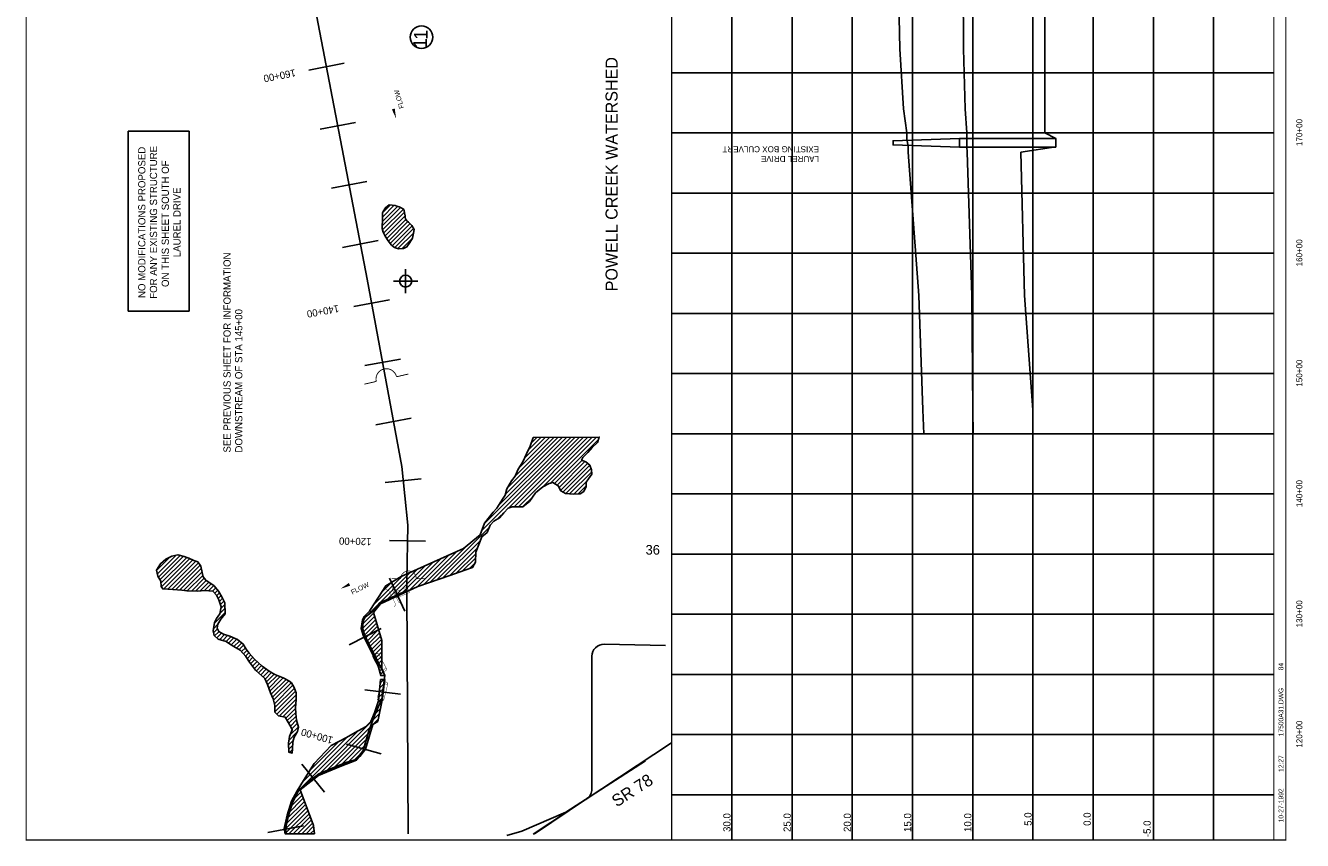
# Model space of a CAD drawing. Extents: x 210994 to 221709, y 855073 to 871083.
# Tile 1 of 2: x 210994 to 221597, y 855073 to 861846. Entities that reach past the tile are written whole.
import ezdxf
from ezdxf.enums import TextEntityAlignment as Align

# ---------------------------------------------------------------- set-up
doc = ezdxf.new("R2010")
doc.units = 0
doc.header["$LTSCALE"] = 800
doc.header["$PDMODE"] = 34
doc.header["$PDSIZE"] = 100
doc.linetypes.add('DASHED', pattern=[0])
doc.linetypes.add('STREAM', pattern=[0])
doc.layers.get('0').update_dxf_attribs({"linetype": 'CONTINUOUS'})
for name, color, linetype in [('BORDER', 1, 'CONTINUOUS'), ('GRID', 2, 'CONTINUOUS'), ('MAJROADS', 9, 'CONTINUOUS'), ('PROPOSED', 7, 'CONTINUOUS'), ('SEC', 2, 'CONTINUOUS'), ('STATIONS', 7, 'CONTINUOUS'), ('STRUCTTEXT', 7, 'CONTINUOUS'), ('STRUCTURES', 1, 'CONTINUOUS'), ('TEXT', 7, 'CONTINUOUS'), ('TRUNKS', 5, 'STREAM'), ('WETDBA', 12, 'CONTINUOUS'), ('WETFILL', 8, 'CONTINUOUS'), ('WSHEDS', 3, 'CONTINUOUS')]:
    doc.layers.add(name, color=color, linetype=linetype)

# ---------------------------------------------------------------- blocks, each defined once
blk = doc.blocks.new('WEIR')
at = {"layer": 'STRUCTURES', "color": 0, "const_width": 30}
blk.add_lwpolyline([(13, 761), (13, 358, -1), (13, -332), (13, -734)], format="xyb", dxfattribs=at)
blk = doc.blocks.new('BRIDGE')
at = {"layer": 'STRUCTURES', "color": 0, "const_width": 20}
for points in [[(-234, -534), (-101, -402), (-101, 496), (-234, 629)], [(244, -534), (112, -402), (112, 496), (244, 629)]]:
    blk.add_lwpolyline(points, dxfattribs=at)
blk = doc.blocks.new('RCP')
at = {"layer": 'STRUCTURES', "color": 0, "const_width": 20}
for points in [[(-354, 160, 0.802976), (-374, 25, 0.802976)], [(-374, 25, 0.489412), (-354, -140, 0.489412)], [(-354, -140, 0.606659), (-374, 25, 0.606659)], [(415, 25, 0.606659), (396, -140, 0.606659)], [(415, 25, 0.802976), (396, 160, 0.802976)], [(396, -140, 0.489412), (415, 25, 0.489412)]]:
    blk.add_lwpolyline(points, format="xyb", dxfattribs=at)
for points in [[(396, 160), (-354, 160)], [(-354, -140), (396, -140)]]:
    blk.add_lwpolyline(points, dxfattribs=at)
blk = doc.blocks.new('BOX')
at = {"layer": 'STRUCTURES', "color": 0, "const_width": 20}
blk.add_lwpolyline([(-377, -171), (433, -171), (433, 189), (-377, 189)], close=True, dxfattribs=at)
blk = doc.blocks.new('FLARROW')
at = {"color": 0}
blk.add_lwpolyline([(-0.28, 0.019, 0, 0.05, 0), (-0.112, 0.019, 0, 0, -0.087559), (-0.012, 0.001, 0, 0, 0.245722), (0.075, 0.013, 0, 0, -0.309425), (0.212, 0.015, 0, 0, 0), (0.278, 0.013, 0, 0, 0)], format="xyseb", dxfattribs=at)
blk.add_text('FLOW', height=0.08, dxfattribs=at).set_placement((0.015, -0.157), align=Align.CENTER)
blk = doc.blocks.new('*X')
at = {"color": 0}
for p, q in [((212613, 871000), (212641, 871028)), ((212614, 870966), (212676, 871028)), ((212615, 870931), (212711, 871028)), ((212616, 870862), (212782, 871028)), ((212616, 870897), (212747, 871028)), ((212617, 870828), (212817, 871028)), ((212618, 870793), (212853, 871028)), ((212619, 870759), (212888, 871028)), ((212620, 870724), (212923, 871028)), ((212621, 870655), (212994, 871028)), ((212621, 870690), (212959, 871028)), ((212622, 870621), (213030, 871028)), ((212623, 870586), (213065, 871028)), ((212624, 870552), (213100, 871028)), ((212625, 870517), (213136, 871028)), ((212626, 870483), (213171, 871028)), ((212643, 870465), (213206, 871028)), ((212679, 870466), (213242, 871028)), ((212716, 870466), (213277, 871028)), ((212752, 870467), (213312, 871028)), ((212788, 870468), (213348, 871028)), ((212825, 870469), (213383, 871028)), ((212861, 870470), (213418, 871028)), ((212897, 870471), (213454, 871028)), ((212933, 870472), (213489, 871028)), ((212970, 870473), (213525, 871028)), ((213006, 870474), (213560, 871028)), ((213042, 870475), (213595, 871028)), ((213078, 870476), (213631, 871028)), ((213115, 870477), (213666, 871028)), ((213151, 870477), (213701, 871028)), ((213187, 870478), (213737, 871028)), ((213224, 870479), (213772, 871028)), ((213260, 870480), (213807, 871028)), ((213296, 870481), (213843, 871028)), ((213332, 870482), (213878, 871028)), ((213373, 870488), (213913, 871028)), ((213415, 870494), (213949, 871028)), ((213458, 870501), (213984, 871028)), ((213500, 870508), (214020, 871028)), ((213542, 870515), (214055, 871028)), ((213583, 870520), (214090, 871028)), ((213624, 870526), (214126, 871028)), ((213665, 870532), (214161, 871028)), ((213706, 870538), (214196, 871028)), ((213748, 870544), (214232, 871028)), ((213794, 870554), (214267, 871028)), ((213839, 870565), (214302, 871028)), ((213885, 870575), (214338, 871028)), ((213931, 870586), (214373, 871028)), ((213977, 870596), (214408, 871028)), ((214011, 870595), (214444, 871028)), ((214365, 870913), (214479, 871028)), ((214405, 870918), (214514, 871028)), ((214461, 870939), (214550, 871028)), ((214499, 870942), (214585, 871028)), ((214528, 870935), (214621, 871028)), ((214556, 870928), (214656, 871028)), ((214575, 870558), (215045, 871028)), ((214583, 870919), (214691, 871028)), ((214587, 870605), (215009, 871028)), ((214607, 870908), (214727, 871028)), ((214613, 870560), (215080, 871028)), ((214644, 870556), (215116, 871028)), ((214646, 870912), (214762, 871028)), ((214675, 870552), (215151, 871028)), ((214693, 870923), (214797, 871028)), ((214706, 870548), (215186, 871028)), ((214726, 870921), (214833, 871028)), ((214733, 870786), (214974, 871028)), ((214738, 870544), (215213, 871019)), ((214748, 870908), (214868, 871028)), ((214758, 870847), (214939, 871028)), ((214760, 870885), (214903, 871028)), ((214769, 870540), (215211, 870982)), ((215611, 870356), (216269, 871014)), ((215736, 870517), (216247, 871028)), ((215737, 870553), (216212, 871028)), ((215909, 871008), (215929, 871028)), ((215920, 870984), (215964, 871028)), ((215931, 870959), (215999, 871028)), ((215939, 870932), (216035, 871028)), ((215948, 870906), (216070, 871028)), ((215957, 870880), (216105, 871028)), ((215967, 870853), (216141, 871028)), ((215975, 870826), (216176, 871028)), ((214797, 870532), (215209, 870945)), ((214824, 870524), (215215, 870915)), ((214852, 870517), (215226, 870891)), ((215643, 870354), (216269, 870979)), ((215676, 870351), (216269, 870943)), ((215709, 870348), (216269, 870908)), ((214045, 870593), (214222, 870771)), ((214879, 870509), (215236, 870865)), ((214907, 870501), (215243, 870837)), ((214934, 870493), (215250, 870809)), ((214960, 870483), (215256, 870780)), ((215746, 870350), (216269, 870873)), ((215785, 870353), (216269, 870837)), ((215823, 870356), (216269, 870802)), ((214078, 870591), (214238, 870751)), ((214111, 870589), (214258, 870736)), ((214144, 870587), (214278, 870721)), ((214177, 870585), (214303, 870710)), ((214209, 870581), (214327, 870699)), ((214240, 870577), (214353, 870689)), ((214271, 870572), (214379, 870680)), ((214301, 870567), (214405, 870671)), ((214981, 870469), (215262, 870750)), ((215002, 870455), (215268, 870721)), ((215023, 870440), (215274, 870691)), ((215743, 870595), (215908, 870760)), ((215763, 870650), (215831, 870718)), ((215857, 870355), (216269, 870767)), ((215892, 870354), (216269, 870731)), ((215926, 870354), (216269, 870696)), ((214333, 870563), (214431, 870662)), ((214366, 870561), (214458, 870653)), ((214398, 870558), (214484, 870643)), ((214431, 870556), (214507, 870631)), ((214464, 870553), (214529, 870618)), ((214500, 870554), (214555, 870609)), ((214538, 870556), (214582, 870600)), ((215044, 870426), (215279, 870661)), ((215071, 870417), (215284, 870630)), ((215097, 870408), (215294, 870606)), ((215123, 870399), (215309, 870585)), ((215149, 870389), (215328, 870568)), ((215961, 870353), (216269, 870661)), ((215996, 870352), (216269, 870625)), ((216030, 870351), (216269, 870590)), ((215175, 870380), (215349, 870554)), ((215202, 870372), (215366, 870535)), ((215236, 870371), (215377, 870512)), ((215270, 870369), (215392, 870491)), ((215304, 870368), (215411, 870475)), ((215338, 870366), (215431, 870459)), ((215578, 870359), (215673, 870454)), ((216065, 870351), (216269, 870554)), ((216099, 870350), (216269, 870519)), ((216134, 870349), (216269, 870484)), ((215372, 870365), (215457, 870450)), ((215407, 870364), (215483, 870440)), ((215442, 870364), (215511, 870434)), ((215477, 870364), (215546, 870433)), ((215512, 870363), (215580, 870431)), ((215546, 870362), (215614, 870430)), ((216169, 870349), (216269, 870448)), ((216203, 870348), (216269, 870413)), ((216238, 870347), (216269, 870378)), ((212170, 869991), (212412, 870233)), ((212172, 869958), (212446, 870232)), ((212180, 869931), (212472, 870223)), ((212181, 870037), (212375, 870232)), ((212189, 869904), (212498, 870213)), ((212200, 870093), (212318, 870210)), ((212200, 869880), (212516, 870196)), ((212217, 869862), (212532, 870177)), ((212234, 869844), (212548, 870157)), ((212252, 869826), (212560, 870134)), ((212270, 869809), (212570, 870109)), ((212293, 869796), (212578, 870082)), ((212316, 869784), (212586, 870054)), ((212341, 869774), (212586, 870019)), ((212370, 869767), (212586, 869983)), ((212406, 869768), (212584, 869946)), ((212446, 869773), (212572, 869898)), ((212502, 869793), (212536, 869828)), ((213757, 867866), (214012, 868121)), ((213758, 867902), (213984, 868129)), ((213764, 867944), (213951, 868131)), ((213779, 867994), (213916, 868131)), ((213754, 867792), (214056, 868095)), ((213755, 867758), (214073, 868076)), ((213756, 867830), (214035, 868109)), ((213760, 867728), (214091, 868059)), ((213762, 867659), (214130, 868027)), ((213763, 867695), (214110, 868043)), ((213825, 868075), (213840, 868090)), ((213711, 867432), (214201, 867921)), ((213713, 867469), (214186, 867942)), ((213723, 867514), (214172, 867963)), ((213746, 867572), (214159, 867985)), ((213762, 867624), (214145, 868006)), ((213714, 867398), (214217, 867902)), ((213716, 867366), (214230, 867879)), ((213721, 867336), (214239, 867854)), ((213725, 867304), (214246, 867825)), ((213728, 867271), (214250, 867793)), ((213736, 867244), (214250, 867759)), ((213748, 867220), (214251, 867724)), ((213760, 867197), (214251, 867688)), ((213773, 867175), (214250, 867652)), ((213786, 867153), (214256, 867623)), ((213806, 867138), (214269, 867600)), ((213829, 867125), (214279, 867575)), ((213854, 867115), (214286, 867547)), ((213881, 867107), (214292, 867518)), ((213911, 867101), (214277, 867467)), ((213944, 867098), (214248, 867402)), ((213976, 867096), (214240, 867360)), ((214007, 867091), (214238, 867321)), ((214037, 867086), (214229, 867277)), ((214067, 867080), (214225, 867238)), ((214098, 867075), (214221, 867199)), ((214127, 867070), (214220, 867162)), ((214162, 867069), (214216, 867124)), ((213955, 860180), (214108, 860333)), ((213957, 860218), (214084, 860344)), ((213958, 860289), (214025, 860356)), ((213958, 860148), (214132, 860321)), ((213959, 860254), (214056, 860352)), ((213966, 860120), (214140, 860294)), ((213979, 860098), (214147, 860265)), ((213993, 860076), (214152, 860235)), ((214007, 860055), (214169, 860217)), ((214022, 860035), (214186, 860199)), ((214038, 860016), (214203, 860181)), ((214059, 860002), (214216, 860158)), ((214086, 859993), (214217, 860123)), ((214121, 859993), (214207, 860078)), ((214783, 857649), (215557, 858424)), ((214806, 857707), (215522, 858423)), ((214921, 857858), (215486, 858423)), ((214978, 857951), (215451, 858423)), ((214994, 858001), (215415, 858423)), ((215007, 857838), (215593, 858424)), ((215051, 857846), (215628, 858424)), ((215059, 858102), (215380, 858423)), ((215086, 857846), (215664, 858424)), ((215086, 858164), (215344, 858423)), ((215138, 858251), (215309, 858422)), ((215168, 858317), (215273, 858422)), ((215194, 858379), (215238, 858422)), ((215283, 858008), (215700, 858424)), ((215353, 858043), (215735, 858424)), ((215386, 858040), (215751, 858405)), ((215408, 858027), (215615, 858233)), ((215424, 858007), (215639, 858222)), ((215435, 857983), (215660, 858207)), ((215456, 857968), (215679, 858191)), ((215479, 857956), (215688, 858165)), ((215512, 857954), (215693, 858135)), ((215546, 857952), (215659, 858065)), ((215583, 857954), (215650, 858021)), ((215121, 857846), (215208, 857932)), ((214914, 857745), (214981, 857812)), ((214405, 857236), (214843, 857674)), ((214352, 857218), (214654, 857520)), ((214459, 857255), (214768, 857564)), ((212082, 857317), (212195, 857430)), ((212088, 857288), (212244, 857444)), ((212097, 857261), (212277, 857442)), ((212110, 857239), (212306, 857435)), ((212118, 857211), (212333, 857426)), ((212123, 857181), (212358, 857416)), ((214177, 857149), (214445, 857417)), ((214242, 857179), (214510, 857446)), ((214298, 857199), (214574, 857475)), ((214513, 857273), (214746, 857506)), ((214570, 857294), (214732, 857456)), ((214626, 857316), (214731, 857420)), ((212140, 857163), (212382, 857405)), ((212174, 857162), (212408, 857395)), ((212208, 857160), (212430, 857382)), ((212241, 857158), (212445, 857361)), ((212273, 857154), (212454, 857335)), ((212305, 857151), (212460, 857306)), ((213980, 857058), (214252, 857330)), ((214046, 857089), (214316, 857359)), ((214111, 857119), (214381, 857388)), ((214679, 857333), (214729, 857383)), ((212336, 857147), (212465, 857276)), ((212371, 857146), (212478, 857253)), ((212406, 857146), (212494, 857234)), ((212443, 857147), (212515, 857220)), ((212481, 857150), (212536, 857206)), ((213792, 856905), (214187, 857301)), ((213885, 857034), (214123, 857272)), ((213947, 857132), (214037, 857222)), ((212513, 857147), (212557, 857191)), ((212546, 857145), (212574, 857172)), ((212565, 857129), (212590, 857153)), ((212582, 857110), (212605, 857132)), ((212593, 857085), (212618, 857110)), ((212603, 857060), (212630, 857087)), ((212605, 856956), (212649, 857000)), ((212612, 857033), (212641, 857063)), ((212616, 857002), (212648, 857034)), ((212561, 856877), (212649, 856965)), ((213784, 856827), (213892, 856935)), ((213785, 856864), (213884, 856962)), ((213792, 856799), (213900, 856908)), ((213800, 856772), (213908, 856880)), ((212556, 856836), (212590, 856871)), ((212556, 856801), (212587, 856832)), ((212563, 856773), (212599, 856808)), ((212581, 856756), (212622, 856796)), ((212603, 856742), (212646, 856785)), ((212631, 856735), (212672, 856776)), ((213812, 856748), (213916, 856853)), ((213824, 856725), (213924, 856826)), ((213836, 856702), (213933, 856799)), ((212659, 856727), (212699, 856767)), ((212679, 856712), (212723, 856756)), ((212701, 856698), (212748, 856746)), ((212723, 856685), (212769, 856731)), ((212745, 856672), (212789, 856716)), ((212768, 856659), (212806, 856698)), ((212787, 856643), (212819, 856675)), ((213848, 856679), (213941, 856772)), ((213860, 856655), (213949, 856744)), ((213871, 856632), (213952, 856712)), ((213883, 856608), (213952, 856677)), ((212804, 856624), (212833, 856654)), ((212820, 856606), (212849, 856634)), ((212834, 856584), (212865, 856615)), ((212848, 856562), (212881, 856596)), ((212863, 856542), (212898, 856577)), ((213895, 856584), (213952, 856642)), ((213906, 856560), (213952, 856606)), ((213918, 856537), (213953, 856571)), ((212878, 856522), (212916, 856560)), ((212894, 856503), (212935, 856543)), ((212911, 856484), (212953, 856527)), ((212929, 856467), (212973, 856511)), ((212948, 856450), (212993, 856496)), ((212966, 856433), (213014, 856481)), ((212984, 856415), (213036, 856468)), ((212994, 856391), (213059, 856456)), ((213926, 856509), (213953, 856536)), ((213933, 856481), (213953, 856501)), ((213941, 856453), (213964, 856476)), ((213004, 856366), (213084, 856445)), ((213014, 856340), (213109, 856435)), ((213023, 856314), (213134, 856424)), ((213033, 856288), (213157, 856412)), ((213044, 856264), (213179, 856399)), ((213053, 856238), (213200, 856384)), ((213060, 856209), (213214, 856363)), ((213935, 856341), (213973, 856379)), ((213938, 856380), (213968, 856410)), ((213966, 856443), (213975, 856452)), ((213063, 856177), (213227, 856340)), ((213064, 856142), (213235, 856314)), ((213080, 856123), (213240, 856283)), ((213100, 856107), (213240, 856247)), ((213921, 856221), (213959, 856259)), ((213928, 856264), (213963, 856299)), ((213931, 856302), (213968, 856339)), ((213129, 856101), (213237, 856209)), ((213154, 856091), (213234, 856171)), ((213167, 856069), (213237, 856138)), ((213883, 856112), (213940, 856170)), ((213903, 856168), (213950, 856215)), ((213180, 856047), (213240, 856107)), ((213193, 856024), (213245, 856075)), ((213206, 856001), (213252, 856047)), ((213392, 855586), (213931, 856125)), ((213474, 855633), (213922, 856081)), ((213180, 855905), (213247, 855972)), ((213192, 855952), (213259, 856019)), ((213241, 855470), (213755, 855985)), ((213295, 855560), (213674, 855939)), ((213534, 855657), (213863, 855987)), ((213594, 855682), (213848, 855936)), ((213177, 855866), (213216, 855905)), ((213179, 855833), (213212, 855866)), ((213187, 855806), (213210, 855829)), ((213352, 855652), (213596, 855896)), ((213652, 855705), (213833, 855886)), ((213710, 855728), (213818, 855836)), ((213159, 855247), (213310, 855398)), ((213171, 855294), (213300, 855424)), ((213187, 855346), (213290, 855449)), ((213203, 855397), (213281, 855475)), ((213144, 855161), (213329, 855347)), ((213149, 855202), (213319, 855372)), ((213149, 855132), (213339, 855321)), ((213181, 855128), (213349, 855295)), ((213217, 855128), (213358, 855270)), ((213252, 855128), (213368, 855244)), ((213287, 855128), (213378, 855219)), ((213323, 855128), (213386, 855192)), ((213358, 855128), (213389, 855160))]:
    blk.add_line(p, q, dxfattribs=at)
blk = doc.blocks.new('LOGON')
at = {"color": 0}
blk.add_attdef('DATE', text='', height=1, dxfattribs=at).set_placement((-1.87, 1.76), align=Align.RIGHT)
for tag, p in [('TIME', (1.56, 1.76)), ('DRAWING', (8.97, 1.76)), ('OPERATOR', (22.66, 1.76))]:
    blk.add_attdef(tag, p, '', height=1, dxfattribs=at)

msp = doc.modelspace()

# ---------------------------------------------------------------- linework, layer by layer
at = {"layer": 'BORDER', "color": 0, "const_width": 10}
msp.add_lwpolyline([(221459, 855078), (221459, 871078), (210999, 871078), (210999, 855078)], close=True, dxfattribs=at)
for points in [[(216359, 855078), (216359, 871078)], [(221359, 855078), (221359, 871078)]]:
    msp.add_lwpolyline(points, dxfattribs=at)
at = {"layer": 'GRID', "color": 0}
for points in [[(216859, 855078), (216859, 871078)], [(217359, 855078), (217359, 871078)], [(217859, 855078), (217859, 871078)], [(218359, 855078), (218359, 871078)], [(218859, 855078), (218859, 871078)], [(219359, 855078), (219359, 871078)], [(219859, 855078), (219859, 871078)], [(220359, 855078), (220359, 871078)], [(220859, 855078), (220859, 871078)], [(221359, 861453), (216359, 861453)], [(221359, 860953), (216359, 860953)], [(221359, 860453), (216359, 860453)], [(221359, 859953), (216359, 859953)], [(221359, 859453), (216359, 859453)], [(221359, 858953), (216359, 858953)], [(221359, 858453), (216359, 858453)], [(221359, 857953), (216359, 857953)], [(221359, 857453), (216359, 857453)], [(221359, 856953), (216359, 856953)], [(221359, 856453), (216359, 856453)], [(221359, 855953), (216359, 855953)], [(221359, 855453), (216359, 855453)]]:
    msp.add_lwpolyline(points, dxfattribs=at)
at = {"layer": 'MAJROADS', "color": 0}
for points in [[(215209, 855127), (216359, 855884)], [(214991, 855116), (215116, 855151), (215479, 855309), (216141, 855734)]]:
    msp.add_lwpolyline(points, dxfattribs=at)
at = {"layer": 'PROPOSED', "color": 0}
for p, q in [((211845, 859473), (211845, 860967)), ((211845, 860967), (212351, 860967)), ((212351, 860967), (212351, 859473)), ((212351, 859473), (211845, 859473))]:
    msp.add_line(p, q, dxfattribs=at)
for points in [[(218452, 858453), (218445, 858653), (218411, 859603), (218322, 860793), (218322, 860838), (218313, 860908), (218313, 860953), (218283, 861153), (218255, 861653), (218231, 862703)], [(218776, 862703), (218783, 861653), (218795, 861153), (218809, 860953), (218809, 860908), (218809, 860838), (218812, 860793), (218851, 859603), (218860, 858653), (218862, 858453)], [(218749, 860836), (218198, 860854), (218198, 860888), (218749, 860906)], [(218749, 860906), (219549, 860906), (219549, 860836), (218749, 860836), (218749, 860906)]]:
    msp.add_lwpolyline(points, dxfattribs=at)
at = {"layer": 'PROPOSED', "color": 0, "linetype": 'DASHED'}
msp.add_lwpolyline([(219359, 858453), (219359, 858653), (219289, 859603), (219259, 860793), (219549, 860838), (219549, 860908), (219459, 860953), (219459, 861153), (219459, 861653), (219459, 862703)], dxfattribs=at)
at = {"layer": 'SEC', "color": 0}
msp.add_point((214150, 859722), dxfattribs=at)
at = {"layer": 'STATIONS', "color": 0}
for p, q in [((213345, 861475), (213639, 861532)), ((213439, 860984), (213734, 861041)), ((213533, 860493), (213828, 860549)), ((213627, 860002), (213922, 860058)), ((213720, 859512), (214015, 859566)), ((213811, 859020), (214106, 859074)), ((213902, 858528), (214197, 858583)), ((213981, 858047), (214280, 858078)), ((214016, 857567), (214316, 857561)), ((214017, 857252), (214143, 856979)), ((213680, 856698), (213947, 856836)), ((213810, 856324), (214108, 856289)), ((213658, 855875), (213946, 855793)), ((213289, 855708), (213476, 855474)), ((213006, 855139), (213301, 855194))]:
    msp.add_line(p, q, dxfattribs=at)
at = {"layer": 'STRUCTTEXT', "color": 0}
msp.add_circle((214281, 861749), 93.8, dxfattribs=at)
at = {"layer": 'TRUNKS', "color": 0}
for points in [[(213160, 855128), (213152, 855171), (213177, 855281), (213213, 855395), (213257, 855481), (213333, 855551), (213428, 855627), (213541, 855674), (213654, 855720), (213738, 855747), (213798, 855822), (213844, 855984), (213901, 856131), (213952, 856248), (213976, 856444), (213929, 856538), (213868, 856661), (213810, 856774), (213791, 856837), (213801, 856903), (213814, 856929), (213870, 856971), (213935, 857049), (214160, 857152), (214159, 857239), (214169, 857694), (214118, 858182), (213831, 859737), (212872, 864735)], [(214170, 855128), (214160, 857152)]]:
    msp.add_lwpolyline(points, dxfattribs=at)
at = {"layer": 'WETDBA', "color": 0}
for points in [[(214014, 860357), (213982, 860332), (213962, 860301), (213958, 860290), (213958, 860264), (213959, 860233), (213957, 860213), (213955, 860192), (213956, 860160), (213962, 860128), (213976, 860102), (213999, 860066), (214014, 860046), (214033, 860020), (214058, 860002), (214092, 859991), (214132, 859993), (214160, 860006), (214184, 860042), (214207, 860078), (214216, 860119), (214221, 860151), (214201, 860185), (214185, 860200), (214175, 860212), (214161, 860224), (214148, 860239), (214147, 860250), (214147, 860264), (214140, 860290), (214137, 860310), (214133, 860320), (214114, 860330), (214097, 860338), (214078, 860346), (214062, 860351)], [(214014, 860357), (213982, 860332), (213962, 860301), (213958, 860290), (213958, 860264), (213959, 860233), (213957, 860213), (213955, 860192), (213956, 860160), (213962, 860128), (213976, 860102), (213999, 860066), (214014, 860046), (214033, 860020), (214058, 860002), (214092, 859991), (214132, 859993), (214160, 860006), (214184, 860042), (214207, 860078), (214216, 860119), (214221, 860151), (214201, 860185), (214185, 860200), (214175, 860212), (214161, 860224), (214148, 860239), (214147, 860250), (214147, 860264), (214140, 860290), (214137, 860310), (214133, 860320), (214114, 860330), (214097, 860338), (214078, 860346), (214062, 860351)], [(215208, 858422), (215185, 858350), (215153, 858287), (215124, 858219), (215083, 858159), (215059, 858102), (215030, 858061), (214991, 857996), (214976, 857942), (214959, 857917), (214934, 857880), (214908, 857835), (214876, 857802), (214806, 857709), (214769, 857614), (214630, 857501), (214114, 857268), (213985, 857190), (213858, 856992), (213850, 856979), (213806, 856936), (213792, 856906), (213781, 856836), (213800, 856770), (213859, 856657), (213920, 856533), (213943, 856443), (213978, 856443), (213953, 856502), (213952, 856734), (213882, 856969), (213941, 857040), (214251, 857183), (214516, 857274), (214642, 857321), (214706, 857341), (214731, 857386), (214732, 857470), (214782, 857598), (214826, 857634), (214852, 857695), (214883, 857728), (214930, 857754), (214966, 857795), (215002, 857836), (215035, 857846), (215123, 857846), (215178, 857889), (215229, 857963), (215288, 858012), (215342, 858040), (215373, 858047), (215417, 858021), (215438, 857978), (215478, 857956), (215540, 857952), (215599, 857954), (215631, 857974), (215650, 858015), (215650, 858051), (215668, 858080), (215695, 858118), (215692, 858154), (215679, 858192), (215645, 858220), (215611, 858235), (215620, 858256), (215664, 858298), (215699, 858339), (215742, 858381), (215758, 858425)], [(215208, 858422), (215185, 858350), (215153, 858287), (215124, 858219), (215083, 858159), (215059, 858102), (215030, 858061), (214991, 857996), (214976, 857942), (214959, 857917), (214934, 857880), (214908, 857835), (214876, 857802), (214806, 857709), (214769, 857614), (214630, 857501), (214114, 857268), (213985, 857190), (213858, 856992), (213850, 856979), (213806, 856936), (213792, 856906), (213781, 856836), (213800, 856770), (213859, 856657), (213920, 856533), (213943, 856443), (213978, 856443), (213953, 856502), (213952, 856734), (213882, 856969), (213941, 857040), (214251, 857183), (214516, 857274), (214642, 857321), (214706, 857341), (214731, 857386), (214732, 857470), (214782, 857598), (214826, 857634), (214852, 857695), (214883, 857728), (214930, 857754), (214966, 857795), (215002, 857836), (215035, 857846), (215123, 857846), (215178, 857889), (215229, 857963), (215288, 858012), (215342, 858040), (215373, 858047), (215417, 858021), (215438, 857978), (215478, 857956), (215540, 857952), (215599, 857954), (215631, 857974), (215650, 858015), (215650, 858051), (215668, 858080), (215695, 858118), (215692, 858154), (215679, 858192), (215645, 858220), (215611, 858235), (215620, 858256), (215664, 858298), (215699, 858339), (215742, 858381), (215758, 858425)], [(212311, 857433), (212258, 857446), (212209, 857437), (212158, 857411), (212114, 857373), (212082, 857320), (212091, 857270), (212116, 857228), (212120, 857185), (212133, 857164), (212216, 857160), (212291, 857153), (212332, 857147), (212425, 857146), (212482, 857150), (212550, 857144), (212580, 857113), (212598, 857074), (212618, 857014), (212607, 856958), (212580, 856919), (212562, 856884), (212553, 856816), (212560, 856776), (212593, 856745), (212659, 856727), (212686, 856707), (212736, 856677), (212777, 856654), (212823, 856602), (212853, 856554), (212904, 856490), (212982, 856418), (213003, 856369), (213028, 856300), (213051, 856250), (213063, 856195), (213064, 856140), (213095, 856108), (213150, 856097), (213170, 856065), (213197, 856017), (213209, 855994), (213186, 855937), (213176, 855881), (213181, 855807), (213208, 855800), (213211, 855836), (213213, 855893), (213224, 855933), (213251, 855978), (213260, 856014), (213245, 856074), (213237, 856129), (213234, 856176), (213240, 856244), (213240, 856299), (213225, 856344), (213203, 856382), (213180, 856399), (213134, 856424), (213064, 856454), (213016, 856479), (212959, 856522), (212894, 856581), (212851, 856631), (212825, 856664), (212802, 856705), (212754, 856743), (212691, 856770), (212638, 856787), (212598, 856809), (212584, 856837), (212590, 856871), (212615, 856913), (212650, 856958), (212648, 857048), (212624, 857099), (212597, 857145), (212559, 857190), (212492, 857236), (212468, 857265), (212461, 857300), (212450, 857354), (212424, 857390), (212390, 857401), (212349, 857420), (212333, 857426)], [(212311, 857433), (212258, 857446), (212209, 857437), (212158, 857411), (212114, 857373), (212082, 857320), (212091, 857270), (212116, 857228), (212120, 857185), (212133, 857164), (212216, 857160), (212291, 857153), (212332, 857147), (212425, 857146), (212482, 857150), (212550, 857144), (212580, 857113), (212598, 857074), (212618, 857014), (212607, 856958), (212580, 856919), (212562, 856884), (212553, 856816), (212560, 856776), (212593, 856745), (212659, 856727), (212686, 856707), (212736, 856677), (212777, 856654), (212823, 856602), (212853, 856554), (212904, 856490), (212982, 856418), (213003, 856369), (213028, 856300), (213051, 856250), (213063, 856195), (213064, 856140), (213095, 856108), (213150, 856097), (213170, 856065), (213197, 856017), (213209, 855994), (213186, 855937), (213176, 855881), (213181, 855807), (213208, 855800), (213211, 855836), (213213, 855893), (213224, 855933), (213251, 855978), (213260, 856014), (213245, 856074), (213237, 856129), (213234, 856176), (213240, 856244), (213240, 856299), (213225, 856344), (213203, 856382), (213180, 856399), (213134, 856424), (213064, 856454), (213016, 856479), (212959, 856522), (212894, 856581), (212851, 856631), (212825, 856664), (212802, 856705), (212754, 856743), (212691, 856770), (212638, 856787), (212598, 856809), (212584, 856837), (212590, 856871), (212615, 856913), (212650, 856958), (212648, 857048), (212624, 857099), (212597, 857145), (212559, 857190), (212492, 857236), (212468, 857265), (212461, 857300), (212450, 857354), (212424, 857390), (212390, 857401), (212349, 857420), (212333, 857426)]]:
    msp.add_lwpolyline(points, close=True, dxfattribs=at)
at = {"layer": 'WETDBA', "color": 0, "linetype": 'STREAM'}
for points in [[(213940, 856410), (213925, 856235), (213892, 856135), (213861, 856061), (213817, 856019), (213730, 855971), (213658, 855930), (213596, 855896), (213531, 855863), (213390, 855714), (213303, 855572), (213249, 855487), (213203, 855399), (213167, 855283), (213142, 855172), (213150, 855128), (213393, 855128)], [(213393, 855128), (213385, 855198), (213274, 855493), (213426, 855613), (213607, 855688), (213741, 855740), (213770, 855770), (213817, 855833), (213878, 856037), (213918, 856063), (213958, 856253), (213972, 856376), (213976, 856410), (213940, 856410)]]:
    msp.add_lwpolyline(points, dxfattribs=at)
at = {"layer": 'WSHEDS', "color": 0}
msp.add_lwpolyline([(215219, 855128), (215652, 855419, 0.25004), (215697, 855502), (215697, 856604, -0.419534), (215798, 856704), (216309, 856695, 0.423887)], format="xyb", dxfattribs=at)

# ---------------------------------------------------------------- block references
at = {"layer": 'STRUCTTEXT', "color": 0}
for name, p, xscale, yscale, zscale, rotation in [('BRIDGE', (214054, 857094), 0.140625, 0.140625, 0.140625, 26.3285804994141), ('RCP', (213938, 856545), 0.1875, 0.1875, 0.1875, 117.5120026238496), ('RCP', (213959, 856311), 0.1875, 0.1875, 0.1875, 75.96375653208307)]:
    msp.add_blockref(name, p, dxfattribs=dict(at, xscale=xscale, yscale=yscale, zscale=zscale, rotation=rotation))
at = {"layer": 'STRUCTURES', "color": 0}
for name, p, xscale, yscale, zscale, rotation in [('WEIR', (213994, 858905), 0.25, 0.25, 0.25, 103), ('WEIR', (214176, 857246), 0.1875, 0.1875, 0.1875, 90), ('BOX', (214117, 857132), 0.140625, 0.140625, 0.140625, 23.43489767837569)]:
    msp.add_blockref(name, p, dxfattribs=dict(at, xscale=xscale, yscale=yscale, zscale=zscale, rotation=rotation))
at = {"layer": 'TEXT', "color": 0, "xscale": 40, "yscale": 40, "zscale": 40, "rotation": 90}
msp.add_blockref('LOGON', (221509, 855581), dxfattribs=at).add_auto_attribs({'DATE': '10-27-1992', 'TIME': '12:27', 'OPERATOR': '84', 'DRAWING': '17500A31.DWG'})
at = {"layer": 'TRUNKS', "color": 0, "xscale": 500, "yscale": 500, "zscale": 500}
for p, rotation in [((214041, 861209), 106.2587082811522), ((213738, 857218), 26.28602035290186)]:
    msp.add_blockref('FLARROW', p, dxfattribs=dict(at, rotation=rotation))
at = {"layer": 'WETFILL', "color": 0}
msp.add_blockref('*X', (0, 0), dxfattribs=at)
msp.add_blockref('*X', (0, 0), dxfattribs=at)
msp.add_blockref('*X', (0, 0), dxfattribs=at)
msp.add_blockref('*X', (0, 0), dxfattribs=at)
msp.add_blockref('*X', (0, 0), dxfattribs=at)
msp.add_blockref('*X', (0, 0), dxfattribs=at)
msp.add_blockref('*X', (0, 0), dxfattribs=at)

# ---------------------------------------------------------------- texts
at = {"layer": 'MAJROADS', "color": 0}
msp.add_text('SR 78', height=100, rotation=33, dxfattribs=at).set_placement((215903, 855347))
at = {"layer": 'PROPOSED', "color": 0}
for s, p in [('NO MODIFICATIONS PROPOSED', (211989, 860210)), ('FOR ANY EXISTING STRUCTURE', (212086, 860210)), ('ON THIS SHEET SOUTH OF ', (212184, 860210)), ('LAUREL DRIVE', (212281, 860210))]:
    msp.add_text(s, height=60, rotation=90, dxfattribs=at).set_placement(p, align=Align.CENTER)
at = {"layer": 'STATIONS', "color": 0}
for s, rotation, p in [('160+00', 190.8671, (213098, 861458)), ('140+00', 190.4657, (213458, 859500)), ('120+00', 178.8418, (213732, 857589)), ('100+00', 164.2122, (213422, 855969))]:
    msp.add_text(s, height=60, rotation=rotation, dxfattribs=at).set_placement(p, align=Align.CENTER)
at = {"layer": 'STRUCTTEXT', "color": 0}
for p in [(214332, 861727), (214327, 861658)]:
    msp.add_text('1', height=112, rotation=90, dxfattribs=at).set_placement(p)
at = {"layer": 'TEXT', "color": 0}
for s, height, rotation, p in [('POWELL CREEK WATERSHED', 100, 90, (215910, 859637)), ('EXISTING BOX CULVERT', 50, 180, (217583, 860843)), ('LAUREL DRIVE', 50, 180, (217583, 860762)), ('SEE PREVIOUS SHEET FOR INFORMATION', 60, 90, (212697, 858297)), ('DOWNSTREAM OF STA 145+00', 60, 90, (212794, 858297)), ('30.0', 60, 90, (216848, 855144)), ('25.0', 60, 90, (217348, 855144)), ('20.0', 60, 90, (217848, 855144)), ('15.0', 60, 90, (218348, 855144)), ('10.0', 60, 90, (218848, 855144)), ('5.0', 60, 90, (219348, 855195)), ('0.0', 60, 90, (219839, 855195)), ('-5.0', 60, 90, (220337, 855101))]:
    msp.add_text(s, height=height, rotation=rotation, dxfattribs=at).set_placement(p)
for s, p in [('170+00', (221596, 860957)), ('160+00', (221596, 859957)), ('150+00', (221596, 858957)), ('140+00', (221596, 857956)), ('130+00', (221596, 856957)), ('120+00', (221596, 855957))]:
    msp.add_text(s, height=50, rotation=90, dxfattribs=at).set_placement(p, align=Align.CENTER)
msp.add_text('36', height=80, dxfattribs=at).set_placement((216202, 857449), align=Align.CENTER)

doc.saveas('drawing.dxf')
